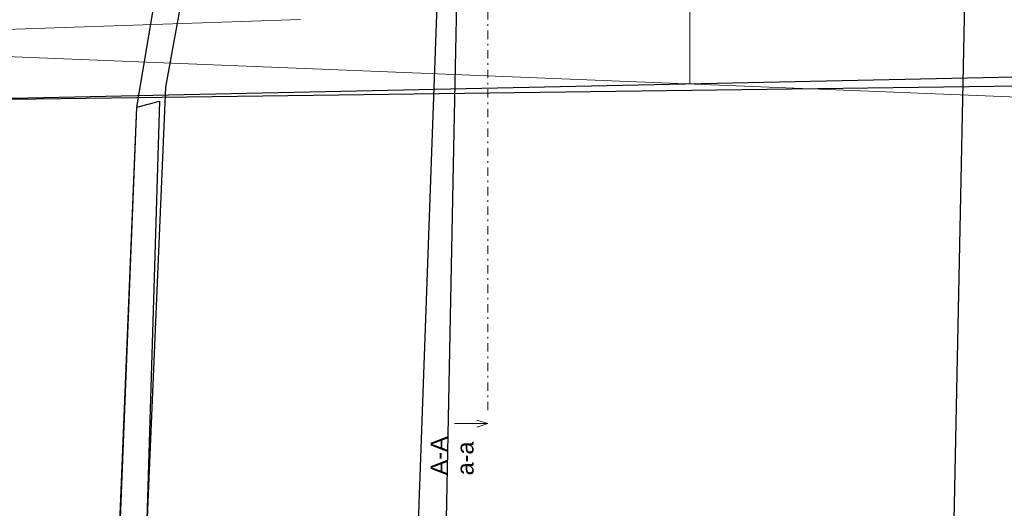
# Model space of a CAD drawing. Header units: millimetres. Extents: x -31600 to 34836, y -22665 to 23603.
# Tile 3 of 20: x -18887 to -10061, y -5318 to -942. Entities that reach past the tile are written whole.
import ezdxf

# ---------------------------------------------------------------- set-up
doc = ezdxf.new("R2010")
doc.units = ezdxf.units.MM
doc.header["$MEASUREMENT"] = 0
doc.linetypes.add('Čerchovaná S', pattern=[175, 75, -42.5, 15, -42.5])
for name, color, linetype in [('BT_ortho', 7, 'Continuous'), ('Situace - terén', 7, 'Continuous'), ('TZB - elektroinstalace', 1, 'Continuous'), ('TZB - horkovod', 7, 'Continuous'), ('Značky - řezy', 7, 'Continuous')]:
    doc.layers.add(name, color=color, linetype=linetype)
doc.layers.add('TZB - kanalizace', color=6, linetype='Continuous', lineweight=20)
doc.styles.add('GENEROVANÝ_STYL_2', font='arial.ttf')
doc.linetypes.add('Elektřina - Sdělovací kabely - CETIN', pattern='A,0,[6,Situace1.Shx,S=11.904762,R=0,X=0,Y=-2.08167e-17],-1650,0', length=1650)
doc.linetypes.add('kanalizace - dešťová', pattern='A,0,[2,Situace1.Shx,S=12.585034,R=0,X=-0.085714,Y=0],-1650,0', length=1650)

# ---------------------------------------------------------------- blocks, each defined once
blk = doc.blocks.new('Řez_2', base_point=(-14690.5, -4590.3))
at = {"layer": 'Značky - řezy', "color": 154, "linetype": 'Čerchovaná S', "lineweight": 13}
blk.add_line((-14690.5, -4440.3), (-14690.5, 19725.7), dxfattribs=at)
at = {"layer": 'Značky - řezy', "color": 154, "linetype": 'Continuous', "lineweight": 13}
for p, q in [((-14690.5, -4560.3), (-14990.5, -4560.3)), ((-14790.5, -4530.3), (-14690.5, -4560.3)), ((-14790.5, -4590.3), (-14690.5, -4560.3))]:
    blk.add_line(p, q, dxfattribs=at)
at = {"layer": 'Značky - řezy', "color": 154, "lineweight": 13, "insert": (-14816.7, -5023.2), "char_height": 150, "attachment_point": 7, "rotation": 90, "line_spacing_factor": 0.942728, "style": 'GENEROVANÝ_STYL_2'}
blk.add_mtext('\\A1;{\\pql;\\pt0;\\fArial|b0|i0|c0|p38;A-A\\P\\pql;\\pt0;\\fArial|b0|i0|c0|p38;a-a}', dxfattribs=at)

msp = doc.modelspace()

# ---------------------------------------------------------------- linework, layer by layer
at = {"layer": 'BT_ortho'}
msp.add_lwpolyline([(-141.6, -1249), (-24435.3, -1764.8)], dxfattribs=at)
at = {"layer": 'Situace - terén', "flags": 128}
msp.add_lwpolyline([(-29577.8, -1592.4), (-26430.1, -1753.8), (-207.8, -1407.2, 0.378179), (2221.6, 744.4), (1654.5, 22249.7), (1454.6, 22244.4), (1258.3, 23526.1)], format="xyb", dxfattribs=at)
at = {"layer": 'TZB - elektroinstalace'}
for points in [[(-462.9, -22664.8), (-681.9, -20186.1), (-1341.2, -17899.5), (-1664.5, -16568.5), (-3616.9, -14446.2), (-6672, -12731.9), (-14369.3, -11338.5), (-17482.9, -10966.4), (-17639.9, -11025.7), (-17883, -11436), (-18441, -15248.2), (-18503, -15230.9), (-18718.5, -15219.2), (-18331.7, -12889.3), (-18100.9, -11326.3), (-17940.3, -10094), (-17575.8, -1546.9), (-17261.1, 193.6)], [(-132.6, -21859.3), (-286.9, -20111.9), (-953.9, -17797.2), (-1300.1, -16374.7), (-3365.1, -14129.1), (-6534.2, -12350.7), (-14310.8, -10942.3), (-17434.3, -10569.2), (-17856.3, -10401.2), (-18171.1, -10145.6), (-17836.1, -1725.2), (-17513.4, 194.6)], [(-10626.3, -11091.5), (-10401.6, -197.7)]]:
    msp.add_lwpolyline(points, dxfattribs=at)
at = {"layer": 'TZB - elektroinstalace', "linetype": 'Elektřina - Sdělovací kabely - CETIN', "lineweight": 18}
msp.add_lwpolyline([(-29577.8, -1108.2), (-26465.5, -1265.1), (-22191.3, -1137.8), (-16370.6, -941.2)], dxfattribs=at)
at = {"layer": 'TZB - elektroinstalace'}
msp.add_lwpolyline([(-17891.3, -10153.2), (-18181.4, -10119.1), (-17836.1, -1725.2), (-17634, -1672.5)], close=True, dxfattribs=at)
at = {"layer": 'TZB - horkovod', "flags": 128}
for points in [[(-15114, 89.8), (-15191.5, -2044.6), (-15444.8, -9012.7), (-15480.9, -10006.6)], [(-14955.1, 88.9), (-14998.2, -2091.7), (-15129.4, -8738.2), (-15147.6, -9662.1)]]:
    msp.add_lwpolyline(points, dxfattribs=at)
at = {"layer": 'TZB - kanalizace', "linetype": 'kanalizace - dešťová', "lineweight": 18}
msp.add_lwpolyline([(-12879.3, -18.9), (-12879.3, -1519.4)], dxfattribs=at)
at = {"layer": 'TZB - kanalizace'}
msp.add_lwpolyline([(-29577.8, -848.7), (1519.6, -2094.6)], dxfattribs=at)

# ---------------------------------------------------------------- block references
at = {"layer": 'Značky - řezy'}
msp.add_blockref('Řez_2', (-14690.5, -4590.3), dxfattribs=at)

doc.saveas('drawing.dxf')
